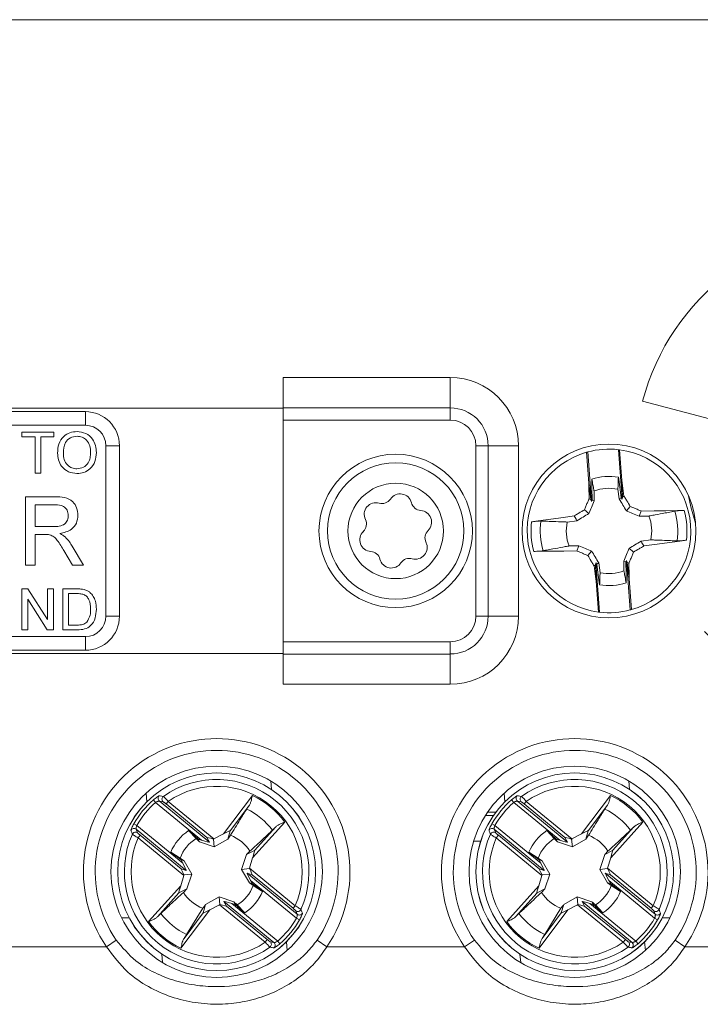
# Model space of a CAD drawing. Header units: millimetres. Extents: x 0 to 420, y 0 to 297.
# Tile 10 of 20: x 122 to 142, y 201 to 230. Entities that reach past the tile are written whole.
import ezdxf

# ---------------------------------------------------------------- set-up
doc = ezdxf.new("R2010")
doc.units = ezdxf.units.MM

msp = doc.modelspace()

# ---------------------------------------------------------------- linework, layer by layer
at = {"color": 7, "linetype": 'Continuous', "lineweight": 15}
for p, q in [((110.131, 229.612), (156.131, 229.612)), ((134.731, 219.112), (129.831, 219.112)), ((129.831, 218.222), (129.831, 219.112)), ((134.731, 219.112), (134.731, 218.222)), ((140.37, 218.424), (144.909, 217.207)), ((129.164, 218.212), (118.158, 218.212)), ((118.331, 218.112), (124.031, 218.112)), ((124.031, 217.712), (124.031, 218.112)), ((129.164, 218.212), (129.831, 218.212)), ((129.831, 218.222), (134.731, 218.222)), ((129.831, 217.864), (129.831, 218.222)), ((134.731, 218.222), (134.731, 217.864)), ((134.731, 217.864), (129.831, 217.864)), ((129.831, 211.359), (129.831, 217.864)), ((124.031, 217.712), (118.224, 217.712)), ((122.169, 217.373), (122.169, 217.512)), ((122.169, 217.512), (123.108, 217.512)), ((122.554, 217.373), (122.169, 217.373)), ((122.554, 216.312), (122.554, 217.373)), ((123.108, 217.373), (122.723, 217.373)), ((122.723, 217.373), (122.723, 216.312)), ((123.108, 217.512), (123.108, 217.373)), ((124.631, 212.112), (124.631, 217.112)), ((125.031, 217.112), (124.631, 217.112)), ((125.031, 217.112), (125.031, 212.112)), ((135.484, 212.112), (135.484, 217.112)), ((135.841, 217.112), (135.484, 217.112)), ((135.841, 217.112), (135.841, 212.112)), ((136.731, 217.112), (135.841, 217.112)), ((136.731, 217.112), (136.731, 212.112)), ((139.767, 215.544), (139.66, 216.996)), ((139.762, 216.089), (139.695, 216.992)), ((138.728, 216.92), (138.795, 216.017)), ((138.762, 216.93), (138.87, 215.478)), ((122.723, 216.312), (122.554, 216.312)), ((139.762, 216.089), (139.778, 215.607)), ((138.85, 215.538), (138.795, 216.017)), ((139.685, 215.551), (139.646, 215.837)), ((122.274, 215.612), (123.142, 215.612)), ((122.274, 213.612), (122.274, 215.612)), ((138.87, 215.478), (138.85, 215.538)), ((138.888, 215.522), (138.87, 215.478)), ((138.946, 215.785), (138.95, 215.496)), ((139.767, 215.544), (139.742, 215.585)), ((139.778, 215.607), (139.767, 215.544)), ((139.778, 215.607), (139.824, 215.635)), ((122.556, 215.381), (122.556, 214.74)), ((123.152, 215.381), (122.556, 215.381)), ((138.795, 215.12), (138.665, 215.232)), ((139.894, 215.202), (140.006, 215.331)), ((140.558, 215.05), (140.27, 215.047)), ((122.556, 214.74), (123.092, 214.74)), ((138.446, 214.912), (138.16, 214.873)), ((122.556, 214.509), (122.556, 213.612)), ((122.845, 214.509), (122.556, 214.509)), ((140.324, 214.312), (140.61, 214.35)), ((123.648, 214.164), (123.977, 213.612)), ((138.212, 214.173), (138.501, 214.177)), ((139.975, 214.103), (140.105, 213.991)), ((123.653, 213.612), (123.404, 214.034)), ((138.876, 214.022), (138.765, 213.892)), ((122.556, 213.612), (122.274, 213.612)), ((123.977, 213.612), (123.653, 213.612)), ((138.992, 213.617), (138.946, 213.589)), ((138.992, 213.617), (139.003, 213.68)), ((139.008, 213.135), (138.992, 213.617)), ((139.003, 213.68), (139.11, 212.228)), ((139.003, 213.68), (139.028, 213.638)), ((139.085, 213.673), (139.124, 213.387)), ((139.824, 213.439), (139.82, 213.727)), ((139.882, 213.701), (139.9, 213.746)), ((140.008, 212.294), (139.9, 213.746)), ((139.9, 213.746), (139.92, 213.685)), ((139.92, 213.685), (139.975, 213.206)), ((140.042, 212.303), (139.975, 213.206)), ((122.169, 211.712), (122.169, 212.912)), ((122.169, 212.912), (122.348, 212.912)), ((122.348, 212.912), (122.923, 212.016)), ((122.923, 212.016), (122.923, 212.912)), ((122.923, 212.912), (123.093, 212.912)), ((123.093, 212.912), (123.093, 211.712)), ((123.369, 211.712), (123.369, 212.912)), ((123.369, 212.912), (123.78, 212.912)), ((139.008, 213.135), (139.075, 212.232)), ((123.782, 212.773), (123.539, 212.773)), ((123.539, 212.773), (123.539, 211.85)), ((122.914, 211.712), (122.339, 212.607)), ((122.339, 212.607), (122.339, 211.712)), ((124.631, 212.112), (125.031, 212.112)), ((135.841, 212.112), (135.484, 212.112)), ((136.731, 212.112), (135.841, 212.112)), ((123.539, 211.85), (123.786, 211.85)), ((118.224, 211.512), (124.031, 211.512)), ((122.339, 211.712), (122.169, 211.712)), ((123.093, 211.712), (122.914, 211.712)), ((123.799, 211.712), (123.369, 211.712)), ((124.031, 211.112), (124.031, 211.512)), ((129.831, 211.359), (134.731, 211.359)), ((129.831, 211.001), (129.831, 211.359)), ((134.731, 211.001), (134.731, 211.359)), ((118.158, 211.012), (129.164, 211.012)), ((124.031, 211.112), (118.331, 211.112)), ((129.164, 211.012), (129.831, 211.012)), ((134.731, 211.001), (129.831, 211.001)), ((129.831, 210.112), (129.831, 211.001)), ((134.731, 210.112), (134.731, 211.001)), ((134.731, 210.112), (129.831, 210.112)), ((128.081, 205.727), (128.927, 206.853)), ((138.581, 205.727), (139.427, 206.853)), ((126.026, 206.721), (126.092, 206.646)), ((127.439, 205.539), (126.092, 206.646)), ((126.2, 206.687), (127.667, 205.48)), ((126.313, 206.664), (126.2, 206.687)), ((126.397, 206.601), (126.46, 206.679)), ((127.591, 205.62), (126.397, 206.601)), ((126.46, 206.679), (127.8, 205.578)), ((128.839, 206.57), (128.275, 205.818)), ((136.526, 206.721), (136.592, 206.646)), ((137.939, 205.539), (136.592, 206.646)), ((136.7, 206.687), (138.167, 205.48)), ((136.813, 206.664), (136.7, 206.687)), ((136.897, 206.601), (136.96, 206.679)), ((138.091, 205.62), (136.897, 206.601)), ((136.96, 206.679), (138.3, 205.578)), ((139.339, 206.57), (138.775, 205.818)), ((135.757, 206.262), (135.996, 206.262)), ((135.822, 206.362), (136.069, 206.362)), ((125.453, 206.023), (125.539, 205.973)), ((125.539, 205.973), (126.886, 204.866)), ((129.877, 206.072), (128.936, 205.024)), ((135.953, 206.023), (136.039, 205.973)), ((136.039, 205.973), (137.386, 204.866)), ((140.377, 206.072), (139.436, 205.024)), ((125.52, 205.86), (125.564, 205.753)), ((126.988, 204.653), (125.52, 205.86)), ((125.578, 205.605), (125.642, 205.682)), ((125.642, 205.682), (126.836, 204.701)), ((127.058, 205.82), (127.337, 205.569)), ((127.277, 205.585), (127.058, 205.82)), ((127.8, 205.578), (128.081, 205.727)), ((128.204, 205.57), (128.275, 205.818)), ((128.285, 205.683), (128.204, 205.57)), ((128.988, 205.232), (129.616, 205.931)), ((136.02, 205.86), (136.064, 205.753)), ((137.488, 204.653), (136.02, 205.86)), ((136.078, 205.605), (136.142, 205.682)), ((136.142, 205.682), (137.336, 204.701)), ((137.777, 205.585), (137.558, 205.82)), ((137.558, 205.82), (137.837, 205.569)), ((138.3, 205.578), (138.581, 205.727)), ((138.704, 205.57), (138.775, 205.818)), ((138.785, 205.683), (138.704, 205.57)), ((139.488, 205.232), (140.116, 205.931)), ((126.918, 204.504), (125.578, 205.605)), ((127.378, 205.489), (127.277, 205.585)), ((127.378, 205.489), (127.337, 205.569)), ((127.337, 205.569), (127.439, 205.539)), ((127.81, 205.343), (127.378, 205.489)), ((127.667, 205.48), (127.591, 205.62)), ((127.81, 205.343), (127.787, 205.571)), ((128.204, 205.57), (127.81, 205.343)), ((135.415, 205.512), (135.624, 205.512)), ((137.418, 204.504), (136.078, 205.605)), ((137.878, 205.489), (137.777, 205.585)), ((137.878, 205.489), (137.837, 205.569)), ((137.837, 205.569), (137.939, 205.539)), ((138.31, 205.343), (137.878, 205.489)), ((138.167, 205.48), (138.091, 205.62)), ((138.31, 205.343), (138.287, 205.571)), ((138.704, 205.57), (138.31, 205.343)), ((126.836, 204.96), (126.536, 205.186)), ((126.536, 205.186), (126.81, 205.016)), ((128.613, 204.683), (128.758, 205.115)), ((128.758, 205.115), (128.988, 205.232)), ((128.758, 205.115), (128.854, 205.216)), ((137.036, 205.186), (137.31, 205.016)), ((137.336, 204.96), (137.036, 205.186)), ((139.113, 204.683), (139.258, 205.115)), ((139.258, 205.115), (139.488, 205.232)), ((139.258, 205.115), (139.354, 205.216)), ((126.81, 205.016), (126.923, 204.935)), ((126.886, 204.866), (126.836, 204.96)), ((126.923, 204.935), (126.836, 204.96)), ((126.923, 204.935), (127.149, 204.54)), ((128.936, 205.024), (128.844, 204.719)), ((137.31, 205.016), (137.423, 204.935)), ((137.386, 204.866), (137.336, 204.96)), ((137.423, 204.935), (137.336, 204.96)), ((137.423, 204.935), (137.649, 204.54)), ((139.436, 205.024), (139.344, 204.719)), ((126.836, 204.701), (126.988, 204.653)), ((127.149, 204.54), (126.922, 204.518)), ((127.149, 204.54), (127.004, 204.109)), ((128.613, 204.683), (128.84, 204.706)), ((128.839, 204.288), (128.613, 204.683)), ((128.926, 204.523), (128.774, 204.57)), ((128.774, 204.57), (130.242, 203.364)), ((128.844, 204.719), (130.184, 203.618)), ((137.336, 204.701), (137.488, 204.653)), ((137.649, 204.54), (137.422, 204.518)), ((137.649, 204.54), (137.504, 204.109)), ((139.113, 204.683), (139.34, 204.706)), ((139.339, 204.288), (139.113, 204.683)), ((139.426, 204.523), (139.274, 204.57)), ((139.274, 204.57), (140.742, 203.364)), ((139.344, 204.719), (140.684, 203.618)), ((126.826, 204.199), (126.918, 204.504)), ((128.839, 204.288), (128.926, 204.264)), ((128.952, 204.208), (128.839, 204.288)), ((128.876, 204.358), (128.926, 204.264)), ((130.223, 203.25), (128.876, 204.358)), ((130.12, 203.541), (128.926, 204.523)), ((128.926, 204.264), (129.226, 204.038)), ((137.326, 204.199), (137.418, 204.504)), ((139.339, 204.288), (139.426, 204.264)), ((139.452, 204.208), (139.339, 204.288)), ((139.376, 204.358), (139.426, 204.264)), ((140.723, 203.25), (139.376, 204.358)), ((140.62, 203.541), (139.426, 204.523)), ((139.426, 204.264), (139.726, 204.038)), ((125.885, 203.152), (126.826, 204.199)), ((126.774, 203.992), (126.146, 203.292)), ((127.004, 204.109), (126.774, 203.992)), ((127.004, 204.109), (126.908, 204.008)), ((129.226, 204.038), (128.952, 204.208)), ((136.385, 203.152), (137.326, 204.199)), ((137.274, 203.992), (136.646, 203.292)), ((137.504, 204.109), (137.274, 203.992)), ((137.504, 204.109), (137.408, 204.008)), ((139.726, 204.038), (139.452, 204.208)), ((127.558, 203.654), (127.953, 203.88)), ((127.953, 203.88), (127.975, 203.653)), ((127.953, 203.88), (128.384, 203.735)), ((128.095, 203.743), (128.171, 203.604)), ((129.562, 202.537), (128.095, 203.743)), ((128.425, 203.654), (128.323, 203.685)), ((128.323, 203.685), (129.67, 202.578)), ((128.384, 203.735), (128.425, 203.654)), ((138.058, 203.654), (138.453, 203.88)), ((138.453, 203.88), (138.475, 203.653)), ((138.453, 203.88), (138.884, 203.735)), ((138.595, 203.743), (138.671, 203.604)), ((140.062, 202.537), (138.595, 203.743)), ((138.925, 203.654), (138.823, 203.685)), ((138.823, 203.685), (140.17, 202.578)), ((138.884, 203.735), (138.925, 203.654)), ((127.681, 203.497), (126.835, 202.371)), ((126.923, 202.654), (127.487, 203.405)), ((127.001, 202.772), (127.477, 203.54)), ((127.558, 203.654), (127.487, 203.405)), ((127.962, 203.646), (127.681, 203.497)), ((129.302, 202.545), (127.962, 203.646)), ((128.171, 203.604), (129.365, 202.622)), ((128.704, 203.403), (128.425, 203.654)), ((128.485, 203.639), (128.704, 203.403)), ((130.184, 203.618), (130.12, 203.541)), ((130.242, 203.364), (130.198, 203.47)), ((138.181, 203.497), (137.335, 202.371)), ((137.423, 202.654), (137.987, 203.405)), ((137.501, 202.772), (137.977, 203.54)), ((138.058, 203.654), (137.987, 203.405)), ((138.462, 203.646), (138.181, 203.497)), ((139.802, 202.545), (138.462, 203.646)), ((138.671, 203.604), (139.865, 202.622)), ((139.204, 203.403), (138.925, 203.654)), ((138.985, 203.639), (139.204, 203.403)), ((140.684, 203.618), (140.62, 203.541)), ((140.742, 203.364), (140.698, 203.47)), ((125.09, 203.262), (125.314, 203.262)), ((130.223, 203.25), (130.309, 203.2)), ((140.723, 203.25), (140.809, 203.2)), ((140.948, 203.262), (141.172, 203.262)), ((124.937, 202.607), (124.651, 202.412)), ((129.365, 202.622), (129.302, 202.545)), ((129.449, 202.56), (129.562, 202.537)), ((129.67, 202.578), (129.736, 202.503)), ((131.111, 202.412), (130.825, 202.607)), ((135.437, 202.607), (135.151, 202.412)), ((139.865, 202.622), (139.802, 202.545)), ((139.949, 202.56), (140.062, 202.537)), ((140.17, 202.578), (140.236, 202.503)), ((141.611, 202.412), (141.325, 202.607)), ((120.611, 202.412), (124.651, 202.412)), ((131.111, 202.412), (135.151, 202.412)), ((141.611, 202.412), (145.651, 202.412))]:
    msp.add_line(p, q, dxfattribs=at)
at = {"color": 8, "linetype": 'Continuous', "lineweight": 15}
for p, q in [((129.467, 207.276), (129.491, 207.024)), ((139.967, 207.276), (139.991, 207.024)), ((125.81, 206.918), (125.834, 206.666)), ((136.31, 206.918), (136.334, 206.666)), ((129.928, 202.557), (129.952, 202.305)), ((140.428, 202.557), (140.452, 202.305)), ((126.271, 202.2), (126.295, 201.948)), ((136.771, 202.2), (136.795, 201.948))]:
    msp.add_line(p, q, dxfattribs=at)
at = {"color": 7, "linetype": 'Continuous', "lineweight": 15, "flags": 128}
for points in [[(138.881, 216.132), (138.884, 215.864), (138.888, 215.522)], [(139.742, 215.585), (139.698, 215.911), (139.66, 216.189)], [(139.762, 216.089), (139.781, 215.949), (139.824, 215.635)], [(138.8, 215.559), (138.796, 215.934), (138.795, 216.017)], [(138.85, 215.538), (138.824, 215.549), (138.8, 215.559)], [(138.95, 215.496), (138.901, 215.517), (138.888, 215.522)], [(139.685, 215.551), (139.731, 215.578), (139.742, 215.585)], [(141.717, 215.644), (141.785, 215.321), (141.925, 214.838)], [(137.115, 214.881), (137.306, 214.907), (137.677, 214.957), (138.048, 215.008), (138.362, 215.051)], [(138.446, 214.912), (138.418, 214.958), (138.362, 215.051)], [(140.27, 215.047), (140.29, 215.096), (140.322, 215.173), (140.332, 215.196)], [(140.332, 215.196), (140.707, 215.201), (141.053, 215.205), (141.398, 215.209), (141.591, 215.212)], [(138.501, 214.177), (138.48, 214.128), (138.448, 214.051), (138.438, 214.027)], [(140.324, 214.312), (140.352, 214.266), (140.408, 214.173)], [(141.655, 214.343), (141.464, 214.317), (141.093, 214.266), (140.722, 214.216), (140.408, 214.173)], [(138.438, 214.027), (138.063, 214.023), (137.718, 214.018), (137.372, 214.014), (137.18, 214.012)], [(139.008, 213.135), (138.989, 213.275), (138.946, 213.589)], [(139.085, 213.673), (139.039, 213.645), (139.028, 213.638)], [(139.028, 213.638), (139.072, 213.312), (139.11, 213.034)], [(139.82, 213.727), (139.869, 213.707), (139.882, 213.701)], [(139.889, 213.092), (139.886, 213.36), (139.882, 213.701)], [(139.92, 213.685), (139.946, 213.674), (139.97, 213.664)], [(139.97, 213.664), (139.974, 213.29), (139.975, 213.206)]]:
    msp.add_lwpolyline(points, dxfattribs=at)
at = {"color": 7, "linetype": 'Continuous', "lineweight": 15}
for centre, radius in [((139.385, 214.612), 2.55), ((133.131, 214.612), 2.25), ((133.131, 214.612), 2), ((133.131, 214.612), 1.4), ((127.881, 204.612), 3.1), ((138.381, 204.612), 3.1), ((127.881, 204.612), 2.9), ((127.881, 204.612), 2.899), ((138.381, 204.612), 2.9), ((138.381, 204.612), 2.899)]:
    msp.add_circle(centre, radius, dxfattribs=at)
for centre, radius, start, end in [((147.131, 216.612), 7, 225, 165), ((134.731, 217.112), 2, 0, 90), ((124.031, 217.112), 1, 0, 90), ((134.731, 217.112), 1.11, 0, 90), ((134.731, 217.112), 0.753, 0, 90), ((124.031, 217.112), 0.6, 0, 90), ((139.385, 214.612), 2.4, 83.4215, 105.0353), ((139.385, 214.612), 2.4, 82.5715, 83.4215), ((139.385, 214.612), 2.4, 285.8853, 82.5715), ((139.385, 214.612), 2.4, 105.8853, 262.5715), ((139.385, 214.612), 2.4, 105.0353, 105.8853), ((139.385, 214.612), 1.601, 80.1113, 108.3455), ((139.385, 214.612), 1.252, 77.9579, 110.4989), ((132.727, 215.715), 0.3, 253.9947, 326.2396), ((133.261, 215.358), 0.342, 13.9947, 146.2396), ((132.55, 215.098), 0.342, 73.9947, 206.2396), ((133.884, 215.513), 0.3, 193.9947, 266.2396), ((133.842, 214.872), 0.342, 313.9947, 86.2396), ((131.973, 214.813), 0.3, 313.9947, 26.2396), ((139.385, 214.612), 1.252, 347.9579, 20.4989), ((139.385, 214.612), 2.017, 351.6874, 16.7694), ((139.385, 214.612), 2.286, 353.2415, 15.2153), ((139.385, 214.612), 2.286, 173.2415, 195.2153), ((139.385, 214.612), 2.017, 171.6874, 196.7694), ((139.385, 214.612), 1.252, 167.9579, 200.4989), ((132.42, 214.351), 0.342, 133.9947, 266.2396), ((134.289, 214.41), 0.3, 133.9947, 206.2396), ((133.712, 214.126), 0.342, 253.9947, 26.2396), ((132.378, 213.71), 0.3, 13.9947, 86.2396), ((133.001, 213.866), 0.342, 193.9947, 326.2396), ((133.535, 213.508), 0.3, 73.9947, 146.2396), ((139.385, 214.612), 1.252, 257.9579, 290.4989), ((139.385, 214.612), 1.601, 260.1113, 288.3455), ((124.031, 212.112), 0.6, 270, 0), ((124.031, 212.112), 1, 270, 0), ((134.731, 212.112), 1.11, 270, 0), ((134.731, 212.112), 0.753, 270, 0), ((134.731, 212.112), 2, 270, 0), ((139.385, 214.612), 2.4, 262.5715, 263.4215), ((139.385, 214.612), 2.4, 263.4215, 285.0353), ((139.385, 214.612), 2.4, 285.0353, 285.8853), ((127.881, 204.612), 3.908, 325.743, 214.257), ((138.381, 204.612), 3.908, 325.743, 214.257), ((127.881, 204.612), 3.562, 325.743, 214.257), ((138.381, 204.612), 3.562, 325.743, 214.257), ((127.881, 204.612), 2.707, 335.914, 125.2507), ((138.381, 204.612), 2.707, 335.914, 125.2507), ((126.264, 206.764), 0.1, 127.3397, 230.0791), ((127.881, 204.612), 2.508, 336.6604, 124.5043), ((127.881, 204.612), 2.473, 36.1881, 64.9765), ((136.764, 206.764), 0.1, 127.3397, 230.0791), ((138.381, 204.612), 2.508, 336.6604, 124.5043), ((138.381, 204.612), 2.473, 36.1881, 64.9765), ((127.881, 204.612), 2.809, 131.3322, 149.8325), ((127.881, 204.612), 2.709, 131.3322, 149.8325), ((126.377, 206.741), 0.1, 125.6736, 230.0612), ((138.381, 204.612), 2.809, 131.3322, 149.8325), ((138.381, 204.612), 2.709, 131.3322, 149.8325), ((136.877, 206.741), 0.1, 125.6736, 230.0612), ((127.881, 204.612), 2.04, 36.7259, 64.4388), ((138.381, 204.612), 2.04, 36.7259, 64.4388), ((127.881, 204.612), 2.707, 155.914, 305.2507), ((125.457, 205.781), 0.1, 51.0855, 153.8249), ((125.501, 205.675), 0.1, 51.1035, 155.491), ((127.881, 204.612), 1.463, 124.2659, 156.8987), ((127.881, 204.612), 1.145, 31.83, 69.3346), ((138.381, 204.612), 2.707, 155.914, 305.2507), ((135.957, 205.781), 0.1, 51.0855, 153.8249), ((136.001, 205.675), 0.1, 51.1035, 155.491), ((138.381, 204.612), 1.463, 124.2659, 156.8987), ((138.381, 204.612), 1.145, 31.83, 69.3346), ((127.881, 204.612), 2.508, 156.6604, 304.5043), ((127.881, 204.612), 1.145, 121.83, 159.3346), ((138.381, 204.612), 2.508, 156.6604, 304.5043), ((138.381, 204.612), 1.145, 121.83, 159.3346), ((127.881, 204.612), 1.145, 211.83, 249.3346), ((127.881, 204.612), 1.145, 301.83, 339.3346), ((127.881, 204.612), 1.463, 304.2659, 336.8987), ((138.381, 204.612), 1.145, 211.83, 249.3346), ((138.381, 204.612), 1.145, 301.83, 339.3346), ((138.381, 204.612), 1.463, 304.2659, 336.8987), ((127.881, 204.612), 2.04, 216.7259, 244.4388), ((130.261, 203.549), 0.1, 231.1035, 335.491), ((130.305, 203.442), 0.1, 231.0855, 333.8249), ((138.381, 204.612), 2.04, 216.7259, 244.4388), ((140.761, 203.549), 0.1, 231.1035, 335.491), ((140.805, 203.442), 0.1, 231.0855, 333.8249), ((127.881, 204.612), 2.473, 216.1881, 244.9765), ((127.881, 204.612), 2.709, 311.3322, 329.8325), ((127.881, 204.612), 2.809, 311.3322, 329.8325), ((138.381, 204.612), 2.473, 216.1881, 244.9765), ((138.381, 204.612), 2.709, 311.3322, 329.8325), ((138.381, 204.612), 2.809, 311.3322, 329.8325), ((129.385, 202.483), 0.1, 305.6736, 50.0612), ((129.498, 202.46), 0.1, 307.3397, 50.0791), ((139.885, 202.483), 0.1, 305.6736, 50.0612), ((139.998, 202.46), 0.1, 307.3397, 50.0791)]:
    msp.add_arc(centre, radius, start, end, dxfattribs=at)
for centre, major_axis, ratio, start_param, end_param in [((128.066, 205.707), (0.208, 0.112), 0.04428, 6.24051, 7.758946), ((138.566, 205.707), (0.208, 0.112), 0.04428, 6.24051, 7.758946), ((127.418, 205.556), (0.249, -0.076), 0.040112, 4.809235, 6.32409), ((127.841, 205.544), (0.249, -0.076), 0.040112, 1.799222, 3.182497), ((127.809, 205.57), (0.096, 0.0504), 0.096832, 1.611647, 1.743226), ((137.918, 205.556), (0.249, -0.076), 0.040112, 4.809235, 6.32409), ((138.341, 205.544), (0.249, -0.076), 0.040112, 1.799222, 3.182497), ((138.309, 205.57), (0.096, 0.0504), 0.096832, 1.611647, 1.743226), ((128.92, 205.006), (0.069, 0.226), 0.04428, 4.807424, 6.325861), ((139.42, 205.006), (0.069, 0.226), 0.04428, 4.807424, 6.325861), ((126.865, 204.883), (-0.123, 0.23), 0.040112, 3.100688, 4.615543), ((137.365, 204.883), (-0.123, 0.23), 0.040112, 3.100688, 4.615543), ((126.959, 204.471), (-0.123, 0.23), 0.040112, 6.242281, 7.625556), ((128.897, 204.34), (-0.123, 0.23), 0.040112, 6.242281, 7.757136), ((128.836, 204.726), (0.031, 0.104), 0.096832, 4.539959, 4.671538), ((128.803, 204.753), (-0.123, 0.23), 0.040112, 3.100688, 4.483964), ((137.459, 204.471), (-0.123, 0.23), 0.040112, 6.242281, 7.625556), ((139.397, 204.34), (-0.123, 0.23), 0.040112, 6.242281, 7.757136), ((139.336, 204.726), (0.031, 0.104), 0.096832, 4.539959, 4.671538), ((139.303, 204.753), (-0.123, 0.23), 0.040112, 3.100688, 4.483964), ((126.927, 204.497), (0.031, 0.104), 0.096832, 1.398366, 1.529945), ((137.427, 204.497), (0.031, 0.104), 0.096832, 1.398366, 1.529945), ((126.842, 204.218), (0.069, 0.226), 0.04428, 1.665832, 3.184268), ((137.342, 204.218), (0.069, 0.226), 0.04428, 1.665832, 3.184268), ((128.344, 203.668), (0.249, -0.076), 0.040112, 1.667642, 3.182497), ((138.844, 203.668), (0.249, -0.076), 0.040112, 1.667642, 3.182497), ((127.696, 203.516), (0.208, 0.112), 0.04428, 3.098917, 4.617354), ((127.953, 203.653), (0.096, 0.0504), 0.096832, 4.75324, 4.884819), ((127.921, 203.68), (0.249, -0.076), 0.040112, 4.940814, 6.32409), ((138.196, 203.516), (0.208, 0.112), 0.04428, 3.098917, 4.617354), ((138.453, 203.653), (0.096, 0.0504), 0.096832, 4.75324, 4.884819), ((138.421, 203.68), (0.249, -0.076), 0.040112, 4.940814, 6.32409)]:
    msp.add_ellipse(centre, major_axis=major_axis, ratio=ratio, start_param=start_param, end_param=end_param, dxfattribs=at)
for points, knots in [([(123.216, 216.896), (123.221, 216.986), (123.233, 217.166), (123.373, 217.384), (123.574, 217.51), (123.715, 217.521), (123.786, 217.527)], [0, 0, 0, 0, 0.2805803, 0.5596082, 0.7795777, 1, 1, 1, 1]), ([(123.786, 217.527), (123.874, 217.517), (124.051, 217.496), (124.245, 217.326), (124.34, 217.118), (124.349, 216.979), (124.354, 216.91)], [0, 0, 0, 0, 0.279616, 0.558572, 0.779078, 1, 1, 1, 1]), ([(123.787, 217.389), (123.719, 217.38), (123.584, 217.362), (123.4, 217.18), (123.391, 217.003), (123.385, 216.894)], [0, 0, 0, 0, 0.280157, 0.559673, 1, 1, 1, 1]), ([(124.185, 216.911), (124.181, 216.977), (124.173, 217.107), (124.083, 217.273), (123.941, 217.373), (123.838, 217.383), (123.787, 217.389)], [0, 0, 0, 0, 0.280785, 0.560094, 0.77995, 1, 1, 1, 1]), ([(123.785, 216.296), (123.698, 216.306), (123.525, 216.326), (123.333, 216.49), (123.233, 216.692), (123.222, 216.828), (123.216, 216.896)], [0, 0, 0, 0, 0.279586, 0.558772, 0.7793, 1, 1, 1, 1]), ([(123.385, 216.894), (123.389, 216.83), (123.397, 216.702), (123.494, 216.545), (123.633, 216.449), (123.734, 216.44), (123.784, 216.435)], [0, 0, 0, 0, 0.280642, 0.559885, 0.779855, 1, 1, 1, 1]), ([(123.784, 216.435), (123.85, 216.443), (123.982, 216.46), (124.118, 216.597), (124.178, 216.757), (124.182, 216.859), (124.185, 216.911)], [0, 0, 0, 0, 0.279092, 0.55817, 0.77881, 1, 1, 1, 1]), ([(124.354, 216.91), (124.347, 216.822), (124.331, 216.646), (124.192, 216.433), (123.992, 216.317), (123.854, 216.303), (123.785, 216.296)], [0, 0, 0, 0, 0.2803566, 0.5595095, 0.7796389, 1, 1, 1, 1]), ([(138.881, 216.132), (138.891, 216.077), (138.911, 215.974), (138.933, 215.858), (138.944, 215.797), (138.946, 215.785)], [0, 0, 0, 0, 0.475068, 0.891566, 1, 1, 1, 1]), ([(139.646, 215.837), (139.647, 215.849), (139.649, 215.911), (139.654, 216.029), (139.658, 216.134), (139.66, 216.189)], [0, 0, 0, 0, 0.108463, 0.524989, 1, 1, 1, 1]), ([(123.142, 215.612), (123.234, 215.611), (123.417, 215.609), (123.664, 215.5), (123.791, 215.289), (123.805, 215.145), (123.813, 215.073)], [0, 0, 0, 0, 0.281687, 0.559297, 0.779414, 1, 1, 1, 1]), ([(138.665, 215.232), (138.679, 215.267), (138.707, 215.336), (138.75, 215.439), (138.781, 215.513), (138.798, 215.553), (138.8, 215.559)], [0, 0, 0, 0, 0.315218, 0.630435, 0.945652, 1, 1, 1, 1]), ([(139.894, 215.202), (139.86, 215.258), (139.792, 215.375), (139.721, 215.491), (139.685, 215.551)], [0, 0, 0, 0, 0.485521, 1, 1, 1, 1]), ([(139.824, 215.635), (139.833, 215.62), (139.861, 215.573), (139.922, 215.472), (139.973, 215.386), (140.006, 215.331)], [0, 0, 0, 0, 0.14894, 0.464157, 1, 1, 1, 1]), ([(123.531, 215.067), (123.525, 215.119), (123.512, 215.223), (123.373, 215.367), (123.236, 215.376), (123.152, 215.381)], [0, 0, 0, 0, 0.2804251, 0.5599893, 1, 1, 1, 1]), ([(138.362, 215.051), (138.377, 215.06), (138.424, 215.088), (138.525, 215.149), (138.611, 215.2), (138.665, 215.232)], [0, 0, 0, 0, 0.14894, 0.464157, 1, 1, 1, 1]), ([(138.95, 215.496), (138.923, 215.432), (138.871, 215.307), (138.82, 215.181), (138.795, 215.12)], [0, 0, 0, 0, 0.514436, 1, 1, 1, 1]), ([(140.006, 215.331), (140.04, 215.317), (140.109, 215.289), (140.212, 215.247), (140.286, 215.216), (140.326, 215.199), (140.332, 215.196)], [0, 0, 0, 0, 0.315218, 0.630435, 0.945652, 1, 1, 1, 1]), ([(123.092, 214.74), (123.15, 214.741), (123.266, 214.743), (123.426, 214.8), (123.516, 214.929), (123.526, 215.021), (123.531, 215.067)], [0, 0, 0, 0, 0.281552, 0.560281, 0.779832, 1, 1, 1, 1]), ([(123.813, 215.073), (123.804, 214.994), (123.788, 214.838), (123.604, 214.608), (123.404, 214.562), (123.282, 214.535)], [0, 0, 0, 0, 0.280519, 0.56053, 1, 1, 1, 1]), ([(138.795, 215.12), (138.739, 215.087), (138.622, 215.018), (138.506, 214.948), (138.446, 214.912)], [0, 0, 0, 0, 0.485521, 1, 1, 1, 1]), ([(140.27, 215.047), (140.205, 215.074), (140.08, 215.126), (139.955, 215.177), (139.894, 215.202)], [0, 0, 0, 0, 0.5144362, 1, 1, 1, 1]), ([(141.316, 215.194), (141.284, 215.188), (141.188, 215.169), (140.997, 215.133), (140.789, 215.094), (140.632, 215.064), (140.571, 215.053), (140.558, 215.05)], [0, 0, 0, 0, 0.128236, 0.379986, 0.760322, 0.95049, 1, 1, 1, 1]), ([(141.316, 215.194), (141.334, 215.196), (141.369, 215.202), (141.454, 215.208), (141.532, 215.211), (141.578, 215.211), (141.591, 215.212)], [0, 0, 0, 0, 0.293587, 0.586886, 0.887605, 1, 1, 1, 1]), ([(137.115, 214.881), (137.15, 214.885), (137.22, 214.894), (137.313, 214.902), (137.366, 214.904), (137.385, 214.904), (137.389, 214.903)], [0, 0, 0, 0, 0.3125254, 0.6253347, 0.9303626, 1, 1, 1, 1]), ([(138.16, 214.873), (138.147, 214.874), (138.086, 214.876), (137.926, 214.882), (137.714, 214.89), (137.519, 214.898), (137.422, 214.902), (137.389, 214.903)], [0, 0, 0, 0, 0.049523, 0.239705, 0.620067, 0.871804, 1, 1, 1, 1]), ([(122.984, 214.5), (122.958, 214.503), (122.912, 214.509), (122.866, 214.509), (122.845, 214.509)], [0, 0, 0, 0, 0.5598527, 1, 1, 1, 1]), ([(123.404, 214.034), (123.343, 214.136), (123.257, 214.279), (123.118, 214.448), (123.029, 214.483), (122.984, 214.5)], [0, 0, 0, 0, 0.560782, 0.780695, 1, 1, 1, 1]), ([(123.282, 214.535), (123.313, 214.519), (123.368, 214.491), (123.416, 214.453), (123.438, 214.436)], [0, 0, 0, 0, 0.5601542, 1, 1, 1, 1]), ([(123.438, 214.436), (123.482, 214.389), (123.562, 214.306), (123.622, 214.207), (123.648, 214.164)], [0, 0, 0, 0, 0.559818, 1, 1, 1, 1]), ([(140.61, 214.35), (140.623, 214.35), (140.685, 214.348), (140.844, 214.341), (141.056, 214.333), (141.251, 214.325), (141.348, 214.321), (141.381, 214.32)], [0, 0, 0, 0, 0.049523, 0.239705, 0.620067, 0.871804, 1, 1, 1, 1]), ([(137.454, 214.03), (137.486, 214.036), (137.582, 214.054), (137.774, 214.09), (137.981, 214.13), (138.139, 214.159), (138.199, 214.171), (138.212, 214.173)], [0, 0, 0, 0, 0.128236, 0.379986, 0.760322, 0.95049, 1, 1, 1, 1]), ([(138.501, 214.177), (138.565, 214.15), (138.69, 214.097), (138.815, 214.047), (138.876, 214.022)], [0, 0, 0, 0, 0.5144362, 1, 1, 1, 1]), ([(139.82, 213.727), (139.847, 213.792), (139.899, 213.917), (139.95, 214.042), (139.975, 214.103)], [0, 0, 0, 0, 0.514436, 1, 1, 1, 1]), ([(139.975, 214.103), (140.032, 214.137), (140.148, 214.205), (140.264, 214.275), (140.324, 214.312)], [0, 0, 0, 0, 0.485521, 1, 1, 1, 1]), ([(140.408, 214.173), (140.393, 214.164), (140.346, 214.135), (140.245, 214.075), (140.159, 214.023), (140.105, 213.991)], [0, 0, 0, 0, 0.14894, 0.464157, 1, 1, 1, 1]), ([(141.655, 214.343), (141.62, 214.338), (141.55, 214.329), (141.457, 214.321), (141.404, 214.319), (141.385, 214.32), (141.381, 214.32)], [0, 0, 0, 0, 0.312525, 0.625335, 0.930363, 1, 1, 1, 1]), ([(137.454, 214.03), (137.436, 214.027), (137.401, 214.022), (137.316, 214.016), (137.239, 214.013), (137.192, 214.012), (137.18, 214.012)], [0, 0, 0, 0, 0.293587, 0.586886, 0.887605, 1, 1, 1, 1]), ([(138.765, 213.892), (138.73, 213.906), (138.661, 213.934), (138.558, 213.977), (138.484, 214.008), (138.444, 214.025), (138.438, 214.027)], [0, 0, 0, 0, 0.315218, 0.630435, 0.945652, 1, 1, 1, 1]), ([(138.946, 213.589), (138.937, 213.604), (138.909, 213.651), (138.848, 213.752), (138.797, 213.838), (138.765, 213.892)], [0, 0, 0, 0, 0.1489402, 0.4641573, 1, 1, 1, 1]), ([(138.876, 214.022), (138.91, 213.965), (138.979, 213.848), (139.049, 213.733), (139.085, 213.673)], [0, 0, 0, 0, 0.485521, 1, 1, 1, 1]), ([(140.105, 213.991), (140.091, 213.957), (140.063, 213.888), (140.02, 213.785), (139.989, 213.711), (139.972, 213.67), (139.97, 213.664)], [0, 0, 0, 0, 0.315218, 0.630435, 0.945652, 1, 1, 1, 1]), ([(139.124, 213.387), (139.123, 213.374), (139.121, 213.312), (139.116, 213.195), (139.112, 213.09), (139.11, 213.034)], [0, 0, 0, 0, 0.108463, 0.524989, 1, 1, 1, 1]), ([(139.889, 213.092), (139.879, 213.147), (139.859, 213.25), (139.837, 213.365), (139.826, 213.426), (139.824, 213.439)], [0, 0, 0, 0, 0.475068, 0.8915656, 1, 1, 1, 1]), ([(123.78, 212.912), (123.82, 212.912), (123.891, 212.911), (123.961, 212.9), (123.992, 212.894)], [0, 0, 0, 0, 0.56016, 1, 1, 1, 1]), ([(123.98, 212.749), (123.944, 212.757), (123.879, 212.773), (123.812, 212.773), (123.782, 212.773)], [0, 0, 0, 0, 0.559255, 1, 1, 1, 1]), ([(124.185, 212.321), (124.18, 212.416), (124.172, 212.549), (124.076, 212.692), (124.012, 212.73), (123.98, 212.749)], [0, 0, 0, 0, 0.559188, 0.780064, 1, 1, 1, 1]), ([(123.992, 212.894), (124.027, 212.884), (124.091, 212.866), (124.143, 212.826), (124.166, 212.809)], [0, 0, 0, 0, 0.559864, 1, 1, 1, 1]), ([(124.166, 212.809), (124.202, 212.772), (124.272, 212.699), (124.341, 212.528), (124.349, 212.398), (124.354, 212.318)], [0, 0, 0, 0, 0.27977, 0.559917, 1, 1, 1, 1]), ([(124.354, 212.318), (124.348, 212.231), (124.336, 212.056), (124.214, 211.83), (124.007, 211.72), (123.869, 211.715), (123.799, 211.712)], [0, 0, 0, 0, 0.28083, 0.559957, 0.779066, 1, 1, 1, 1]), ([(124.069, 211.935), (124.11, 212.002), (124.182, 212.121), (124.184, 212.26), (124.185, 212.321)], [0, 0, 0, 0, 0.557437, 1, 1, 1, 1]), ([(123.786, 211.85), (123.844, 211.85), (123.948, 211.851), (124.032, 211.909), (124.069, 211.935)], [0, 0, 0, 0, 0.561787, 1, 1, 1, 1]), ([(126.026, 206.721), (126.035, 206.728), (126.061, 206.751), (126.107, 206.787), (126.154, 206.819), (126.189, 206.84), (126.199, 206.842), (126.203, 206.843)], [0, 0, 0, 0, 0.106969, 0.339081, 0.565137, 0.783439, 1, 1, 1, 1]), ([(126.203, 206.843), (126.211, 206.842), (126.249, 206.835), (126.288, 206.828), (126.319, 206.823)], [0, 0, 0, 0, 0.204716, 1, 1, 1, 1]), ([(128.927, 206.853), (128.927, 206.851), (128.923, 206.83), (128.908, 206.76), (128.887, 206.658), (128.853, 206.595), (128.839, 206.57)], [0, 0, 0, 0, 0.0143822, 0.2034036, 0.6808819, 1, 1, 1, 1]), ([(136.526, 206.721), (136.535, 206.728), (136.561, 206.751), (136.607, 206.787), (136.654, 206.819), (136.689, 206.84), (136.699, 206.842), (136.703, 206.843)], [0, 0, 0, 0, 0.106969, 0.339081, 0.565137, 0.783439, 1, 1, 1, 1]), ([(136.703, 206.843), (136.711, 206.842), (136.749, 206.835), (136.788, 206.828), (136.819, 206.823)], [0, 0, 0, 0, 0.204716, 1, 1, 1, 1]), ([(139.427, 206.853), (139.427, 206.851), (139.423, 206.83), (139.408, 206.76), (139.387, 206.658), (139.353, 206.595), (139.339, 206.57)], [0, 0, 0, 0, 0.0143822, 0.2034036, 0.6808819, 1, 1, 1, 1]), ([(126.2, 206.687), (126.196, 206.687), (126.189, 206.688), (126.167, 206.682), (126.139, 206.672), (126.112, 206.658), (126.097, 206.649), (126.092, 206.646)], [0, 0, 0, 0, 0.2154795, 0.4361947, 0.6647963, 0.8955777, 1, 1, 1, 1]), ([(126.397, 206.601), (126.393, 206.605), (126.38, 206.615), (126.358, 206.632), (126.336, 206.649), (126.319, 206.661), (126.315, 206.663), (126.313, 206.664)], [0, 0, 0, 0, 0.1008387, 0.3344712, 0.559976, 0.7798798, 1, 1, 1, 1]), ([(126.319, 206.823), (126.322, 206.82), (126.329, 206.815), (126.357, 206.787), (126.394, 206.749), (126.431, 206.71), (126.454, 206.686), (126.46, 206.679)], [0, 0, 0, 0, 0.223206, 0.444231, 0.668852, 0.900211, 1, 1, 1, 1]), ([(128.761, 206.452), (128.779, 206.479), (128.801, 206.514), (128.833, 206.56), (128.839, 206.57)], [0, 0, 0, 0, 0.793901, 1, 1, 1, 1]), ([(136.7, 206.687), (136.696, 206.687), (136.689, 206.688), (136.667, 206.682), (136.639, 206.672), (136.612, 206.658), (136.597, 206.649), (136.592, 206.646)], [0, 0, 0, 0, 0.21548, 0.436195, 0.664796, 0.895578, 1, 1, 1, 1]), ([(136.897, 206.601), (136.893, 206.605), (136.88, 206.615), (136.858, 206.632), (136.836, 206.649), (136.819, 206.661), (136.815, 206.663), (136.813, 206.664)], [0, 0, 0, 0, 0.100839, 0.334471, 0.559976, 0.77988, 1, 1, 1, 1]), ([(136.819, 206.823), (136.822, 206.82), (136.829, 206.815), (136.857, 206.787), (136.894, 206.749), (136.931, 206.71), (136.954, 206.686), (136.96, 206.679)], [0, 0, 0, 0, 0.223206, 0.444231, 0.668852, 0.900211, 1, 1, 1, 1]), ([(139.261, 206.452), (139.279, 206.479), (139.301, 206.514), (139.333, 206.56), (139.339, 206.57)], [0, 0, 0, 0, 0.793901, 1, 1, 1, 1]), ([(128.761, 206.452), (128.695, 206.345), (128.537, 206.09), (128.378, 205.833), (128.285, 205.683)], [0, 0, 0, 0, 0.418017, 1, 1, 1, 1]), ([(139.261, 206.452), (139.195, 206.345), (139.037, 206.09), (138.878, 205.833), (138.785, 205.683)], [0, 0, 0, 0, 0.418017, 1, 1, 1, 1]), ([(125.367, 205.826), (125.367, 205.827), (125.366, 205.832), (125.372, 205.856), (125.39, 205.902), (125.418, 205.96), (125.441, 206.002), (125.453, 206.023)], [0, 0, 0, 0, 0.090361, 0.315187, 0.543285, 0.770757, 1, 1, 1, 1]), ([(125.539, 205.973), (125.535, 205.962), (125.527, 205.938), (125.52, 205.906), (125.517, 205.879), (125.517, 205.864), (125.519, 205.861), (125.52, 205.86)], [0, 0, 0, 0, 0.225306, 0.4539, 0.685064, 0.910646, 1, 1, 1, 1]), ([(129.616, 205.931), (129.638, 205.949), (129.694, 205.995), (129.789, 206.036), (129.856, 206.063), (129.875, 206.071), (129.877, 206.072)], [0, 0, 0, 0, 0.319118, 0.796596, 0.985618, 1, 1, 1, 1]), ([(135.867, 205.826), (135.867, 205.827), (135.866, 205.832), (135.872, 205.856), (135.89, 205.902), (135.918, 205.96), (135.941, 206.002), (135.953, 206.023)], [0, 0, 0, 0, 0.090361, 0.315187, 0.543285, 0.770757, 1, 1, 1, 1]), ([(136.039, 205.973), (136.035, 205.962), (136.027, 205.938), (136.02, 205.906), (136.017, 205.879), (136.017, 205.864), (136.019, 205.861), (136.02, 205.86)], [0, 0, 0, 0, 0.225306, 0.4539, 0.685064, 0.910646, 1, 1, 1, 1]), ([(140.116, 205.931), (140.138, 205.949), (140.194, 205.995), (140.289, 206.036), (140.356, 206.063), (140.375, 206.071), (140.377, 206.072)], [0, 0, 0, 0, 0.319118, 0.796596, 0.985618, 1, 1, 1, 1]), ([(125.41, 205.717), (125.407, 205.724), (125.392, 205.761), (125.378, 205.797), (125.367, 205.826)], [0, 0, 0, 0, 0.204716, 1, 1, 1, 1]), ([(125.578, 205.605), (125.558, 205.618), (125.518, 205.643), (125.466, 205.677), (125.427, 205.702), (125.412, 205.714), (125.41, 205.716), (125.41, 205.717)], [0, 0, 0, 0, 0.236869, 0.474724, 0.711887, 0.94347, 1, 1, 1, 1]), ([(125.564, 205.753), (125.564, 205.753), (125.565, 205.751), (125.572, 205.743), (125.589, 205.727), (125.614, 205.706), (125.632, 205.69), (125.642, 205.682)], [0, 0, 0, 0, 0.055605, 0.284477, 0.521163, 0.760618, 1, 1, 1, 1]), ([(128.854, 205.216), (128.983, 205.336), (129.204, 205.542), (129.424, 205.746), (129.516, 205.832)], [0, 0, 0, 0, 0.5819817, 1, 1, 1, 1]), ([(129.616, 205.931), (129.611, 205.926), (129.572, 205.885), (129.542, 205.856), (129.516, 205.832)], [0, 0, 0, 0, 0.1332249, 1, 1, 1, 1]), ([(135.91, 205.717), (135.907, 205.724), (135.892, 205.761), (135.878, 205.797), (135.867, 205.826)], [0, 0, 0, 0, 0.204716, 1, 1, 1, 1]), ([(136.078, 205.605), (136.058, 205.618), (136.018, 205.643), (135.966, 205.677), (135.927, 205.702), (135.912, 205.714), (135.91, 205.716), (135.91, 205.717)], [0, 0, 0, 0, 0.2368693, 0.4747239, 0.7118873, 0.9434697, 1, 1, 1, 1]), ([(136.064, 205.753), (136.064, 205.753), (136.065, 205.751), (136.072, 205.743), (136.089, 205.727), (136.114, 205.706), (136.132, 205.69), (136.142, 205.682)], [0, 0, 0, 0, 0.055605, 0.284477, 0.521163, 0.760618, 1, 1, 1, 1]), ([(139.354, 205.216), (139.483, 205.336), (139.704, 205.542), (139.924, 205.746), (140.016, 205.832)], [0, 0, 0, 0, 0.5819817, 1, 1, 1, 1]), ([(140.116, 205.931), (140.111, 205.926), (140.072, 205.885), (140.042, 205.856), (140.016, 205.832)], [0, 0, 0, 0, 0.133225, 1, 1, 1, 1]), ([(126.908, 204.008), (126.779, 203.888), (126.558, 203.682), (126.338, 203.477), (126.246, 203.392)], [0, 0, 0, 0, 0.581982, 1, 1, 1, 1]), ([(137.408, 204.008), (137.279, 203.888), (137.058, 203.682), (136.838, 203.477), (136.746, 203.392)], [0, 0, 0, 0, 0.581982, 1, 1, 1, 1]), ([(128.384, 203.735), (128.403, 203.716), (128.437, 203.685), (128.47, 203.653), (128.485, 203.639)], [0, 0, 0, 0, 0.5703298, 1, 1, 1, 1]), ([(138.884, 203.735), (138.903, 203.716), (138.937, 203.685), (138.97, 203.653), (138.985, 203.639)], [0, 0, 0, 0, 0.5703298, 1, 1, 1, 1]), ([(126.146, 203.292), (126.151, 203.298), (126.19, 203.338), (126.22, 203.367), (126.246, 203.392)], [0, 0, 0, 0, 0.1332249, 1, 1, 1, 1]), ([(127.477, 203.54), (127.488, 203.557), (127.515, 203.594), (127.542, 203.632), (127.558, 203.654)], [0, 0, 0, 0, 0.42967, 1, 1, 1, 1]), ([(130.198, 203.47), (130.198, 203.471), (130.197, 203.473), (130.19, 203.48), (130.173, 203.496), (130.148, 203.518), (130.13, 203.533), (130.12, 203.541)], [0, 0, 0, 0, 0.055605, 0.284477, 0.521163, 0.760618, 1, 1, 1, 1]), ([(130.184, 203.618), (130.204, 203.606), (130.244, 203.581), (130.296, 203.547), (130.335, 203.521), (130.35, 203.51), (130.352, 203.507), (130.352, 203.507)], [0, 0, 0, 0, 0.236869, 0.474724, 0.711887, 0.94347, 1, 1, 1, 1]), ([(130.395, 203.398), (130.395, 203.396), (130.396, 203.391), (130.39, 203.368), (130.372, 203.322), (130.344, 203.263), (130.321, 203.221), (130.309, 203.2)], [0, 0, 0, 0, 0.090361, 0.315187, 0.543285, 0.770757, 1, 1, 1, 1]), ([(130.352, 203.507), (130.355, 203.499), (130.37, 203.463), (130.384, 203.427), (130.395, 203.398)], [0, 0, 0, 0, 0.204716, 1, 1, 1, 1]), ([(136.646, 203.292), (136.651, 203.298), (136.69, 203.338), (136.72, 203.367), (136.746, 203.392)], [0, 0, 0, 0, 0.133225, 1, 1, 1, 1]), ([(137.977, 203.54), (137.988, 203.557), (138.015, 203.594), (138.042, 203.632), (138.058, 203.654)], [0, 0, 0, 0, 0.42967, 1, 1, 1, 1]), ([(140.698, 203.47), (140.698, 203.471), (140.697, 203.473), (140.69, 203.48), (140.673, 203.496), (140.648, 203.518), (140.63, 203.533), (140.62, 203.541)], [0, 0, 0, 0, 0.055605, 0.284477, 0.521163, 0.760618, 1, 1, 1, 1]), ([(140.684, 203.618), (140.704, 203.606), (140.744, 203.581), (140.796, 203.547), (140.835, 203.521), (140.85, 203.51), (140.852, 203.507), (140.852, 203.507)], [0, 0, 0, 0, 0.236869, 0.474724, 0.711887, 0.94347, 1, 1, 1, 1]), ([(140.895, 203.398), (140.895, 203.396), (140.896, 203.391), (140.89, 203.368), (140.872, 203.322), (140.844, 203.263), (140.821, 203.221), (140.809, 203.2)], [0, 0, 0, 0, 0.090361, 0.315187, 0.543285, 0.770757, 1, 1, 1, 1]), ([(140.852, 203.507), (140.855, 203.499), (140.87, 203.463), (140.884, 203.427), (140.895, 203.398)], [0, 0, 0, 0, 0.204716, 1, 1, 1, 1]), ([(126.146, 203.292), (126.124, 203.274), (126.068, 203.229), (125.973, 203.188), (125.906, 203.16), (125.887, 203.152), (125.885, 203.152)], [0, 0, 0, 0, 0.319118, 0.796596, 0.985618, 1, 1, 1, 1]), ([(130.223, 203.25), (130.227, 203.262), (130.235, 203.285), (130.242, 203.318), (130.245, 203.345), (130.245, 203.359), (130.243, 203.363), (130.242, 203.364)], [0, 0, 0, 0, 0.225306, 0.4539, 0.685064, 0.910646, 1, 1, 1, 1]), ([(136.646, 203.292), (136.624, 203.274), (136.568, 203.229), (136.473, 203.188), (136.406, 203.16), (136.387, 203.152), (136.385, 203.152)], [0, 0, 0, 0, 0.319118, 0.796596, 0.985618, 1, 1, 1, 1]), ([(140.723, 203.25), (140.727, 203.262), (140.735, 203.285), (140.742, 203.318), (140.745, 203.345), (140.745, 203.359), (140.743, 203.363), (140.742, 203.364)], [0, 0, 0, 0, 0.225306, 0.4539, 0.685064, 0.910646, 1, 1, 1, 1]), ([(124.937, 202.607), (125.118, 202.391), (125.441, 202.006), (126.059, 201.637), (126.665, 201.398), (127.308, 201.264), (128.143, 201.217), (128.956, 201.344), (129.685, 201.63), (130.152, 201.91), (130.54, 202.236), (130.73, 202.483), (130.825, 202.607)], [0, 0, 0, 0, 0.12396, 0.221273, 0.318736, 0.415491, 0.512241, 0.68815, 0.77523, 0.862218, 0.931181, 1, 1, 1, 1]), ([(126.835, 202.371), (126.835, 202.372), (126.839, 202.394), (126.854, 202.464), (126.875, 202.566), (126.909, 202.629), (126.923, 202.654)], [0, 0, 0, 0, 0.014382, 0.203404, 0.680882, 1, 1, 1, 1]), ([(127.001, 202.772), (126.983, 202.744), (126.961, 202.71), (126.929, 202.663), (126.923, 202.654)], [0, 0, 0, 0, 0.7939007, 1, 1, 1, 1]), ([(129.443, 202.401), (129.44, 202.404), (129.433, 202.409), (129.405, 202.436), (129.368, 202.475), (129.331, 202.514), (129.308, 202.538), (129.302, 202.545)], [0, 0, 0, 0, 0.223206, 0.444231, 0.668852, 0.900211, 1, 1, 1, 1]), ([(129.365, 202.622), (129.369, 202.619), (129.382, 202.608), (129.404, 202.591), (129.426, 202.574), (129.443, 202.562), (129.447, 202.56), (129.449, 202.56)], [0, 0, 0, 0, 0.100839, 0.334471, 0.559976, 0.77988, 1, 1, 1, 1]), ([(129.562, 202.537), (129.566, 202.536), (129.573, 202.536), (129.595, 202.541), (129.623, 202.552), (129.65, 202.565), (129.665, 202.575), (129.67, 202.578)], [0, 0, 0, 0, 0.21548, 0.436195, 0.664796, 0.895578, 1, 1, 1, 1]), ([(135.437, 202.607), (135.618, 202.391), (135.941, 202.006), (136.559, 201.637), (137.165, 201.398), (137.808, 201.264), (138.643, 201.217), (139.456, 201.344), (140.185, 201.63), (140.652, 201.91), (141.04, 202.236), (141.23, 202.483), (141.325, 202.607)], [0, 0, 0, 0, 0.12396, 0.221273, 0.318736, 0.415491, 0.512241, 0.68815, 0.77523, 0.862218, 0.931181, 1, 1, 1, 1]), ([(137.335, 202.371), (137.335, 202.372), (137.339, 202.394), (137.354, 202.464), (137.375, 202.566), (137.409, 202.629), (137.423, 202.654)], [0, 0, 0, 0, 0.014382, 0.203404, 0.680882, 1, 1, 1, 1]), ([(137.501, 202.772), (137.483, 202.744), (137.461, 202.71), (137.429, 202.663), (137.423, 202.654)], [0, 0, 0, 0, 0.7939007, 1, 1, 1, 1]), ([(139.943, 202.401), (139.94, 202.404), (139.933, 202.409), (139.905, 202.436), (139.868, 202.475), (139.831, 202.514), (139.808, 202.538), (139.802, 202.545)], [0, 0, 0, 0, 0.223206, 0.444231, 0.668852, 0.900211, 1, 1, 1, 1]), ([(139.865, 202.622), (139.869, 202.619), (139.882, 202.608), (139.904, 202.591), (139.926, 202.574), (139.943, 202.562), (139.947, 202.56), (139.949, 202.56)], [0, 0, 0, 0, 0.100839, 0.334471, 0.559976, 0.77988, 1, 1, 1, 1]), ([(140.062, 202.537), (140.066, 202.536), (140.073, 202.536), (140.095, 202.541), (140.123, 202.552), (140.15, 202.565), (140.165, 202.575), (140.17, 202.578)], [0, 0, 0, 0, 0.21548, 0.436195, 0.664796, 0.895578, 1, 1, 1, 1]), ([(131.111, 202.412), (131.009, 202.263), (130.804, 201.965), (130.382, 201.564), (129.871, 201.216), (129.271, 200.946), (128.632, 200.778), (127.952, 200.71), (127.247, 200.756), (126.536, 200.925), (125.87, 201.225), (125.191, 201.687), (124.847, 202.149), (124.651, 202.412)], [0, 0, 0, 0, 0.070858, 0.141813, 0.228573, 0.315389, 0.40185, 0.488296, 0.583052, 0.677827, 0.77505, 0.872179, 1, 1, 1, 1]), ([(129.559, 202.38), (129.551, 202.382), (129.513, 202.388), (129.474, 202.395), (129.443, 202.401)], [0, 0, 0, 0, 0.204716, 1, 1, 1, 1]), ([(129.736, 202.503), (129.727, 202.496), (129.701, 202.472), (129.656, 202.437), (129.608, 202.404), (129.573, 202.383), (129.563, 202.381), (129.559, 202.38)], [0, 0, 0, 0, 0.106969, 0.339081, 0.565137, 0.783439, 1, 1, 1, 1]), ([(141.611, 202.412), (141.509, 202.263), (141.304, 201.965), (140.882, 201.564), (140.371, 201.216), (139.771, 200.946), (139.132, 200.778), (138.452, 200.71), (137.747, 200.756), (137.036, 200.925), (136.37, 201.225), (135.691, 201.687), (135.347, 202.149), (135.151, 202.412)], [0, 0, 0, 0, 0.070858, 0.141813, 0.228573, 0.315389, 0.40185, 0.488296, 0.583052, 0.677827, 0.77505, 0.872179, 1, 1, 1, 1]), ([(140.059, 202.38), (140.051, 202.382), (140.013, 202.388), (139.974, 202.395), (139.943, 202.401)], [0, 0, 0, 0, 0.204716, 1, 1, 1, 1]), ([(140.236, 202.503), (140.227, 202.496), (140.201, 202.472), (140.156, 202.437), (140.108, 202.404), (140.073, 202.383), (140.063, 202.381), (140.059, 202.38)], [0, 0, 0, 0, 0.106969, 0.339081, 0.565137, 0.783439, 1, 1, 1, 1])]:
    msp.add_open_spline(points, degree=3, knots=knots, dxfattribs=at)

doc.saveas('drawing.dxf')
